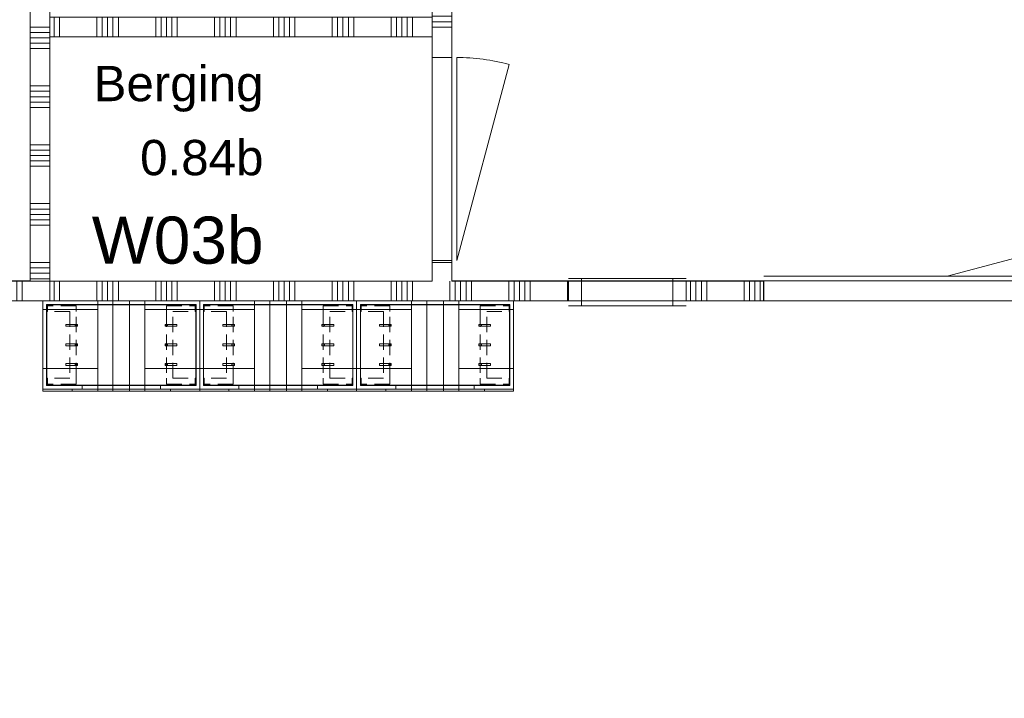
# Model space of a CAD drawing. Header units: millimetres. Extents: x -850 to 154668, y -80411 to 71019.
# Tile 159 of 236: x 32497 to 37517, y 42779 to 46237. Entities that reach past the tile are written whole.
import ezdxf
from ezdxf.enums import TextEntityAlignment as Align

# ---------------------------------------------------------------- set-up
doc = ezdxf.new("R2010")
doc.units = ezdxf.units.MM
doc.header["$MEASUREMENT"] = 0
doc.linetypes.add('B0702', pattern=[117.37, 78.119999, -39.250001])
for name, color, linetype in [('New_22 NC Binnenwanden', 7, 'Continuous'), ('New_22 NC Binnenwanden Deuren', 7, 'Continuous'), ('New_22 NC Binnenwanden Doorsnede-arcering', 7, 'Continuous'), ('New_22 NC Binnenwanden Laagscheidingslijnen', 7, 'Continuous'), ('New_22 NC Binnenwanden Ramen', 7, 'Continuous'), ('New_72 Vaste Inrichting', 7, 'Continuous'), ('New_72 Vaste Inrichting Afdek-arcering', 7, 'Continuous'), ('New_Z Ruimtefuncties', 7, 'Continuous'), ('New_Z Ruimtefuncties Zone omranding', 7, 'Continuous'), ('New_Z Ruimtefuncties Zone tekst', 7, 'Continuous')]:
    doc.layers.add(name, color=color, linetype=linetype)
doc.styles.add('GENERATED_STYLE_1', font='arial.ttf')
doc.styles.add('GENERATED_STYLE_2', font='arial.ttf')

# ---------------------------------------------------------------- blocks, each defined once
blk = doc.blocks.new('garderobehuisje 3')
at = {"layer": 'New_72 Vaste Inrichting Afdek-arcering', "linetype": 'Continuous', "lineweight": 0, "true_color": 0x99a3a6}
h = blk.add_hatch(dxfattribs=at)
h.set_pattern_fill('930_Lijnen_vert_300_0001', color=253, style=0, pattern_type=2)
h.set_pattern_definition([(2e-14, (225, 60), (0, 300), [])])
h.paths.add_polyline_path([(0, 0), (279.8, 0), (279.8, 460), (0, 460)])
h = blk.add_hatch(dxfattribs=at)
h.set_pattern_fill('930_Lijnen_vert_300_0001', color=253, style=0, pattern_type=2)
h.set_pattern_definition([(180, (225, 60), (0, 300), [])])
h.paths.add_polyline_path([(800, 460), (520.3, 460), (520.3, 0), (800, 0)])
at = {"layer": 'New_72 Vaste Inrichting', "color": 7, "linetype": 'Continuous', "lineweight": 0}
for p, q in [((800, 460), (0, 460)), ((0, 460), (0, 10)), ((0, 460), (279.8, 460)), ((0, 0), (0, 460)), ((279.8, 460), (279.8, 0)), ((357.5, 460), (279.8, 460)), ((357.5, 460), (357.5, 0)), ((520.3, 460), (442.5, 460)), ((442.5, 460), (442.5, 0)), ((520.3, 460), (800, 460)), ((520.3, 460), (520.3, 0)), ((800, 10), (800, 460)), ((800, 460), (800, 0)), ((19, 29), (19, 441)), ((19, 441), (781, 441)), ((19, 441), (19, 29)), ((781, 441), (19, 441)), ((19, 440), (781, 440)), ((20, 29), (20, 441)), ((780, 441), (780, 29)), ((781, 441), (781, 29)), ((781, 29), (781, 441)), ((0, 10), (200, 10)), ((279.8, 0), (0, 0)), ((200, 30), (19, 30)), ((200, 29), (19, 29)), ((19, 29), (200, 29)), ((200, 10), (148.8, 10)), ((148.8, 10), (148.8, 0)), ((148.8, 0), (200, 0)), ((600, 30), (200, 30)), ((200, 10), (200, 29)), ((600, 29), (200, 29)), ((200, 29), (200, 10)), ((200, 29), (600, 29)), ((200, 10), (600, 10)), ((600, 10), (200, 10)), ((200, 0), (600, 0)), ((357.5, 0), (279.8, 0)), ((520.3, 0), (442.5, 0)), ((800, 0), (520.3, 0)), ((781, 30), (600, 30)), ((781, 29), (600, 29)), ((600, 29), (600, 10)), ((600, 10), (600, 29)), ((600, 29), (781, 29)), ((600, 10), (800, 10)), ((651.3, 10), (600, 10)), ((600, 0), (651.3, 0)), ((651.3, 0), (651.3, 10))]:
    blk.add_line(p, q, dxfattribs=at)
at = {"layer": 'New_72 Vaste Inrichting', "color": 7, "linetype": 'B0702', "lineweight": 0}
for p, q in [((20, 435), (20, 405)), ((23, 435), (20, 435)), ((23, 405), (20, 405)), ((23, 405), (23, 435)), ((170, 435), (23, 435)), ((137, 405), (23, 405)), ((137, 405), (137, 65)), ((170, 405), (170, 435)), ((170, 65), (170, 405)), ((630, 435), (630, 405)), ((630, 435), (777, 435)), ((630, 405), (630, 65)), ((663.1, 65), (663.1, 405)), ((663.1, 405), (777, 405)), ((777, 435), (777, 405)), ((777, 435), (780, 435)), ((777, 405), (780, 405)), ((780, 405), (780, 435)), ((117, 340), (117, 330)), ((137, 340), (117, 340)), ((137, 330), (117, 330)), ((137, 330), (137, 340)), ((164, 340), (137, 340)), ((164, 330), (137, 330)), ((164, 330), (164, 340)), ((170.9, 340), (164, 340)), ((170.9, 330), (164, 330)), ((170.9, 330), (170.9, 340)), ((176.8, 340), (170.9, 340)), ((176.8, 330), (170.9, 330)), ((176.8, 330), (176.8, 340)), ((623.2, 340), (623.2, 330)), ((623.2, 340), (629.1, 340)), ((623.2, 330), (629.1, 330)), ((629.1, 340), (629.1, 330)), ((629.1, 340), (636, 340)), ((629.1, 330), (636, 330)), ((636, 340), (636, 330)), ((636, 340), (663.1, 340)), ((636, 330), (663.1, 330)), ((663.1, 340), (663.1, 330)), ((663.1, 340), (683, 340)), ((663.1, 330), (683, 330)), ((683, 330), (683, 340)), ((117, 240), (117, 230)), ((137, 240), (117, 240)), ((137, 230), (117, 230)), ((137, 230), (137, 240)), ((164, 240), (137, 240)), ((164, 230), (137, 230)), ((164, 230), (164, 240)), ((170.9, 240), (164, 240)), ((170.9, 230), (164, 230)), ((170.9, 230), (170.9, 240)), ((176.8, 240), (170.9, 240)), ((176.8, 230), (170.9, 230)), ((176.8, 230), (176.8, 240)), ((623.2, 240), (623.2, 230)), ((623.2, 240), (629.1, 240)), ((623.2, 230), (629.1, 230)), ((629.1, 240), (629.1, 230)), ((629.1, 240), (636, 240)), ((629.1, 230), (636, 230)), ((636, 240), (636, 230)), ((636, 240), (663.1, 240)), ((636, 230), (663.1, 230)), ((663.1, 240), (663.1, 230)), ((663.1, 240), (683, 240)), ((663.1, 230), (683, 230)), ((683, 230), (683, 240)), ((117, 140), (117, 130)), ((137, 140), (117, 140)), ((137, 130), (117, 130)), ((137, 130), (137, 140)), ((164, 140), (137, 140)), ((164, 130), (137, 130)), ((164, 130), (164, 140)), ((170.9, 140), (164, 140)), ((170.9, 130), (164, 130)), ((170.9, 130), (170.9, 140)), ((176.8, 140), (170.9, 140)), ((176.8, 130), (170.9, 130)), ((176.8, 130), (176.8, 140)), ((623.2, 140), (623.2, 130)), ((623.2, 140), (629.1, 140)), ((623.2, 130), (629.1, 130)), ((629.1, 140), (629.1, 130)), ((629.1, 140), (636, 140)), ((629.1, 130), (636, 130)), ((636, 140), (636, 130)), ((636, 140), (663.1, 140)), ((636, 130), (663.1, 130)), ((663.1, 140), (663.1, 130)), ((663.1, 140), (683, 140)), ((663.1, 130), (683, 130)), ((683, 130), (683, 140)), ((20, 65), (20, 35)), ((23, 65), (20, 65)), ((23, 35), (23, 65)), ((137, 65), (23, 65)), ((170, 35), (170, 65)), ((630, 65), (630, 35)), ((663.1, 65), (777, 65)), ((777, 65), (777, 35)), ((777, 65), (780, 65)), ((780, 35), (780, 65)), ((23, 35), (20, 35)), ((170, 35), (23, 35)), ((630, 35), (777, 35)), ((777, 35), (780, 35))]:
    blk.add_line(p, q, dxfattribs=at)
blk = doc.blocks.new('*X3063')
at = {"layer": 'New_22 NC Binnenwanden Doorsnede-arcering', "color": 254, "linetype": 'Continuous', "lineweight": 0, "true_color": 0xe9ebeb}
for p, q in [((32650.7, 46200), (32550.7, 46200)), ((32650.7, 46172.6), (32550.7, 46172.6)), ((32650.7, 46145.1), (32550.7, 46145.1)), ((32650.7, 46117.7), (32550.7, 46117.7)), ((32650.7, 46090.3), (32550.7, 46090.3)), ((32650.7, 45900), (32550.7, 45900)), ((32650.7, 45872.6), (32550.7, 45872.6)), ((32650.7, 45845.1), (32550.7, 45845.1)), ((32650.7, 45817.7), (32550.7, 45817.7)), ((32650.7, 45790.3), (32550.7, 45790.3)), ((32650.7, 45600), (32550.7, 45600)), ((32650.7, 45572.6), (32550.7, 45572.6)), ((32650.7, 45545.1), (32550.7, 45545.1)), ((32650.7, 45517.7), (32550.7, 45517.7)), ((32650.7, 45490.3), (32550.7, 45490.3)), ((32650.7, 45300), (32550.7, 45300)), ((32650.7, 45272.6), (32550.7, 45272.6)), ((32650.7, 45245.1), (32550.7, 45245.1)), ((32650.7, 45217.7), (32550.7, 45217.7)), ((32650.7, 45190.3), (32550.7, 45190.3)), ((32650.7, 45000), (32550.7, 45000)), ((32650.7, 44972.6), (32550.7, 44972.6)), ((32650.7, 44945.1), (32550.7, 44945.1)), ((32650.7, 44917.7), (32550.7, 44917.7))]:
    blk.add_line(p, q, dxfattribs=at)
blk = doc.blocks.new('Wall_646_1', base_point=(32550.7, 49400.2))
at = {"layer": 'New_22 NC Binnenwanden', "color": 8, "linetype": 'Continuous', "lineweight": 0, "true_color": 0x778488, "flags": 128}
for points in [[(32550.7, 49300.2), (32550.7, 44905)], [(32650.7, 44905), (32650.7, 49300.2)], [(32550.7, 44905), (32650.7, 44905)]]:
    blk.add_lwpolyline(points, dxfattribs=at)
at = {"layer": 'New_22 NC Binnenwanden', "color": 8, "lineweight": 0, "true_color": 0x778488}
blk.add_blockref('*X3063', (0, 0), dxfattribs=at)
blk = doc.blocks.new('*X3066')
at = {"layer": 'New_22 NC Binnenwanden Doorsnede-arcering', "color": 254, "linetype": 'Continuous', "lineweight": 0, "true_color": 0xe9ebeb}
for p, q in [((32672.6, 46150.2), (32672.6, 46250.2)), ((32700, 46150.2), (32700, 46250.2)), ((32890.3, 46150.2), (32890.3, 46250.2)), ((32917.7, 46150.2), (32917.7, 46250.2)), ((32945.1, 46150.2), (32945.1, 46250.2)), ((32972.6, 46150.2), (32972.6, 46250.2)), ((33000, 46150.2), (33000, 46250.2)), ((33190.3, 46150.2), (33190.3, 46250.2)), ((33217.7, 46150.2), (33217.7, 46250.2)), ((33245.1, 46150.2), (33245.1, 46250.2)), ((33272.6, 46150.2), (33272.6, 46250.2)), ((33300, 46150.2), (33300, 46250.2)), ((33490.3, 46150.2), (33490.3, 46250.2)), ((33517.7, 46150.2), (33517.7, 46250.2)), ((33545.1, 46150.2), (33545.1, 46250.2)), ((33572.6, 46150.2), (33572.6, 46250.2)), ((33600, 46150.2), (33600, 46250.2)), ((33790.3, 46150.2), (33790.3, 46250.2)), ((33817.7, 46150.2), (33817.7, 46250.2)), ((33845.1, 46150.2), (33845.1, 46250.2)), ((33872.6, 46150.2), (33872.6, 46250.2)), ((33900, 46150.2), (33900, 46250.2)), ((34090.3, 46150.2), (34090.3, 46250.2)), ((34117.7, 46150.2), (34117.7, 46250.2)), ((34145.1, 46150.2), (34145.1, 46250.2)), ((34172.6, 46150.2), (34172.6, 46250.2)), ((34200, 46150.2), (34200, 46250.2)), ((34390.3, 46150.2), (34390.3, 46250.2)), ((34417.7, 46150.2), (34417.7, 46250.2)), ((34445.1, 46150.2), (34445.1, 46250.2)), ((34472.6, 46150.2), (34472.6, 46250.2)), ((34500, 46150.2), (34500, 46250.2))]:
    blk.add_line(p, q, dxfattribs=at)
blk = doc.blocks.new('Wall_648_1', base_point=(32550.7, 46150.2))
at = {"layer": 'New_22 NC Binnenwanden', "color": 8, "linetype": 'Continuous', "lineweight": 0, "true_color": 0x778488, "flags": 128}
for points in [[(34600, 46250.2), (32650.7, 46250.2)], [(32650.7, 46250.2), (32650.7, 46150.2)], [(34600, 46250.2), (34600, 46150.2)], [(32650.7, 46150.2), (34600, 46150.2)]]:
    blk.add_lwpolyline(points, dxfattribs=at)
at = {"layer": 'New_22 NC Binnenwanden', "color": 8, "lineweight": 0, "true_color": 0x778488}
blk.add_blockref('*X3066', (0, 0), dxfattribs=at)
blk = doc.blocks.new('*X3068')
at = {"layer": 'New_22 NC Binnenwanden Doorsnede-arcering', "color": 254, "linetype": 'Continuous', "lineweight": 0, "true_color": 0xe9ebeb}
for p, q in [((31227.4, 44905), (31227.4, 44805)), ((31254.9, 44905), (31254.9, 44805)), ((31282.3, 44905), (31282.3, 44805))]:
    blk.add_line(p, q, dxfattribs=at)
blk = doc.blocks.new('*X3069')
at = {"layer": 'New_22 NC Binnenwanden Doorsnede-arcering', "color": 254, "linetype": 'Continuous', "lineweight": 0, "true_color": 0xe9ebeb}
for p, q in [((32400, 44905), (32400, 44805)), ((32427.4, 44905), (32427.4, 44805)), ((32454.9, 44905), (32454.9, 44805)), ((32482.3, 44905), (32482.3, 44805)), ((32509.7, 44905), (32509.7, 44805))]:
    blk.add_line(p, q, dxfattribs=at)
blk = doc.blocks.new('D1 22')
at = {"layer": 'New_22 NC Binnenwanden Deuren', "color": 1, "linetype": 'Continuous', "lineweight": 0}
for q in [(-481.8, 267.6), (-517, 0)]:
    blk.add_line((517, 0), q, dxfattribs=at)
at = {"layer": 'New_22 NC Binnenwanden Deuren', "color": 7, "linetype": 'Continuous', "lineweight": 0}
for p, q in [((-517, -25), (-517, -125)), ((-517, -25), (-517, -125)), ((517, -25), (517, -125)), ((517, -25), (517, -125))]:
    blk.add_line(p, q, dxfattribs=at)
at = {"layer": 'New_22 NC Binnenwanden Deuren', "color": 1, "linetype": 'Continuous', "lineweight": 0}
blk.add_arc((517, 0), 1034, 165, 180, dxfattribs=at)
blk = doc.blocks.new('Wall_649_1', base_point=(31100.4, 44805))
at = {"layer": 'New_22 NC Binnenwanden', "color": 8, "linetype": 'Continuous', "lineweight": 0, "true_color": 0x778488}
for p, q in [((31300.7, 44905), (31300.7, 44805)), ((32334.7, 44905), (32334.7, 44805))]:
    blk.add_line(p, q, dxfattribs=at)
at = {"layer": 'New_22 NC Binnenwanden', "color": 8, "linetype": 'Continuous', "lineweight": 0, "true_color": 0x778488, "flags": 128}
for points in [[(31300.7, 44905), (31200.4, 44905)], [(32650.7, 44905), (32334.7, 44905)], [(32650.7, 44805), (32650.7, 44905)], [(31100.4, 44805), (31100.7, 44805)], [(31200.7, 44805), (31300.7, 44805)], [(32334.7, 44805), (32650.7, 44805)]]:
    blk.add_lwpolyline(points, dxfattribs=at)
at = {"layer": 'New_22 NC Binnenwanden Laagscheidingslijnen', "color": 8, "linetype": 'Continuous', "lineweight": 0, "true_color": 0x778488}
blk.add_line((31200.4, 44905), (31200.4, 44805), dxfattribs=at)
at = {"layer": 'New_22 NC Binnenwanden', "color": 8, "lineweight": 0, "true_color": 0x778488}
for name in ['*X3068', '*X3069']:
    blk.add_blockref(name, (0, 0), dxfattribs=at)
at = {"layer": 'New_22 NC Binnenwanden Deuren', "color": 1, "linetype": 'Continuous', "lineweight": 0, "xscale": -1, "zscale": 1000}
blk.add_blockref('D1 22', (31817.7, 44930), dxfattribs=at)
blk = doc.blocks.new('*X3113')
at = {"layer": 'New_22 NC Binnenwanden Doorsnede-arcering', "color": 254, "linetype": 'Continuous', "lineweight": 0, "true_color": 0xe9ebeb}
blk.add_line((34600, 45000), (34700, 45000), dxfattribs=at)
blk = doc.blocks.new('*X3114')
at = {"layer": 'New_22 NC Binnenwanden Doorsnede-arcering', "color": 254, "linetype": 'Continuous', "lineweight": 0, "true_color": 0xe9ebeb}
for p, q in [((34600, 46909.7), (34700, 46909.7)), ((34600, 46882.3), (34700, 46882.3)), ((34600, 46854.9), (34700, 46854.9)), ((34600, 46827.4), (34700, 46827.4)), ((34600, 46800), (34700, 46800)), ((34600, 46609.7), (34700, 46609.7)), ((34600, 46582.3), (34700, 46582.3)), ((34600, 46554.9), (34700, 46554.9)), ((34600, 46527.4), (34700, 46527.4)), ((34600, 46500), (34700, 46500)), ((34600, 46309.7), (34700, 46309.7)), ((34600, 46282.3), (34700, 46282.3)), ((34600, 46254.9), (34700, 46254.9)), ((34600, 46227.4), (34700, 46227.4)), ((34600, 46200), (34700, 46200))]:
    blk.add_line(p, q, dxfattribs=at)
blk = doc.blocks.new('Wall_661_1', base_point=(34700, 49300.2))
at = {"layer": 'New_22 NC Binnenwanden', "color": 8, "linetype": 'Continuous', "lineweight": 0, "true_color": 0x778488}
for p, q in [((34700, 46044.6), (34600, 46044.6)), ((34700, 45010.6), (34600, 45010.6))]:
    blk.add_line(p, q, dxfattribs=at)
at = {"layer": 'New_22 NC Binnenwanden', "color": 8, "linetype": 'Continuous', "lineweight": 0, "true_color": 0x778488, "flags": 128}
for points in [[(34600, 47010.2), (34600, 46044.6)], [(34700, 46044.6), (34700, 47010.2)], [(34600, 45010.6), (34600, 44905)], [(34700, 44905), (34700, 45010.6)]]:
    blk.add_lwpolyline(points, dxfattribs=at)
at = {"layer": 'New_22 NC Binnenwanden', "color": 8, "lineweight": 0, "true_color": 0x778488}
for name in ['*X3114', '*X3113']:
    blk.add_blockref(name, (0, 0), dxfattribs=at)
at = {"layer": 'New_22 NC Binnenwanden Deuren', "color": 1, "linetype": 'Continuous', "lineweight": 0, "zscale": 1000, "rotation": 269.9999998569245}
blk.add_blockref('D1 22', (34725, 45527.6), dxfattribs=at)
blk = doc.blocks.new('*X3124')
at = {"layer": 'New_22 NC Binnenwanden Doorsnede-arcering', "color": 254, "linetype": 'Continuous', "lineweight": 0, "true_color": 0xe9ebeb}
for p, q in [((32672.6, 44805), (32672.6, 44905)), ((32700, 44805), (32700, 44905)), ((32890.3, 44805), (32890.3, 44905)), ((32917.7, 44805), (32917.7, 44905)), ((32945.1, 44805), (32945.1, 44905)), ((32972.6, 44805), (32972.6, 44905)), ((33000, 44805), (33000, 44905)), ((33190.3, 44805), (33190.3, 44905)), ((33217.7, 44805), (33217.7, 44905)), ((33245.1, 44805), (33245.1, 44905)), ((33272.6, 44805), (33272.6, 44905)), ((33300, 44805), (33300, 44905)), ((33490.3, 44805), (33490.3, 44905)), ((33517.7, 44805), (33517.7, 44905)), ((33545.1, 44805), (33545.1, 44905)), ((33572.6, 44805), (33572.6, 44905)), ((33600, 44805), (33600, 44905)), ((33790.3, 44805), (33790.3, 44905)), ((33817.7, 44805), (33817.7, 44905)), ((33845.1, 44805), (33845.1, 44905)), ((33872.6, 44805), (33872.6, 44905)), ((33900, 44805), (33900, 44905)), ((34090.3, 44805), (34090.3, 44905)), ((34117.7, 44805), (34117.7, 44905)), ((34145.1, 44805), (34145.1, 44905)), ((34172.6, 44805), (34172.6, 44905)), ((34200, 44805), (34200, 44905)), ((34390.3, 44805), (34390.3, 44905)), ((34417.7, 44805), (34417.7, 44905)), ((34445.1, 44805), (34445.1, 44905)), ((34472.6, 44805), (34472.6, 44905)), ((34500, 44805), (34500, 44905)), ((34690.3, 44805), (34690.3, 44905)), ((34717.7, 44805), (34717.7, 44905)), ((34745.1, 44805), (34745.1, 44905)), ((34772.6, 44805), (34772.6, 44905)), ((34800, 44805), (34800, 44905)), ((34990.3, 44805), (34990.3, 44905)), ((35017.7, 44805), (35017.7, 44905)), ((35045.1, 44805), (35045.1, 44905)), ((35072.6, 44805), (35072.6, 44905)), ((35100, 44805), (35100, 44905)), ((35290.3, 44805), (35290.3, 44905))]:
    blk.add_line(p, q, dxfattribs=at)
blk = doc.blocks.new('*X3125')
at = {"layer": 'New_22 NC Binnenwanden Doorsnede-arcering', "color": 254, "linetype": 'Continuous', "lineweight": 0, "true_color": 0xe9ebeb}
for p, q in [((35917.7, 44805), (35917.7, 44905)), ((35945.1, 44805), (35945.1, 44905)), ((35972.6, 44805), (35972.6, 44905)), ((36000, 44805), (36000, 44905)), ((36190.3, 44805), (36190.3, 44905)), ((36217.7, 44805), (36217.7, 44905)), ((36245.1, 44805), (36245.1, 44905)), ((36272.6, 44805), (36272.6, 44905))]:
    blk.add_line(p, q, dxfattribs=at)
blk = doc.blocks.new('R rond 22_3')
at = {"layer": 'New_22 NC Binnenwanden Ramen', "color": 1, "linetype": 'Continuous', "lineweight": 0}
for p, q in [((-300, 0), (-233, 0)), ((-233, 0), (-233, -139)), ((-233, 0), (233, 0)), ((233, -139), (233, 0)), ((233, 0), (300, 0)), ((-233, -139), (-300, -139)), ((233, -139), (-233, -139)), ((300, -139), (233, -139))]:
    blk.add_line(p, q, dxfattribs=at)
at = {"layer": 'New_22 NC Binnenwanden Ramen', "color": 9, "linetype": 'Continuous', "lineweight": 0}
for p, q in [((-300, -14), (300, -14)), ((-300, -114), (300, -114))]:
    blk.add_line(p, q, dxfattribs=at)
at = {"layer": 'New_22 NC Binnenwanden Ramen', "color": 7, "linetype": 'Continuous', "lineweight": 0}
for p, q in [((-300, -14), (-300, -114)), ((-300, -14), (-300, -114)), ((300, -14), (300, -114)), ((300, -14), (300, -114))]:
    blk.add_line(p, q, dxfattribs=at)
blk = doc.blocks.new('D1 zl2 22')
at = {"layer": 'New_22 NC Binnenwanden Deuren', "color": 1, "linetype": 'Continuous', "lineweight": 0}
for p, q in [((540.1, 0), (-503.1, 279.5)), ((-1474.9, 0), (-539.9, 0)), ((540.1, 0), (-539.9, 0)), ((1474.9, 0), (540.1, 0))]:
    blk.add_line(p, q, dxfattribs=at)
at = {"layer": 'New_22 NC Binnenwanden Deuren', "color": 7, "linetype": 'Continuous', "lineweight": 0}
for p, q in [((-1474.9, -25), (-1474.9, -125)), ((-1474.9, -25), (-1474.9, -125)), ((1474.9, -25), (1474.9, -125)), ((1474.9, -25), (1474.9, -125))]:
    blk.add_line(p, q, dxfattribs=at)
at = {"layer": 'New_22 NC Binnenwanden Deuren', "color": 1, "linetype": 'Continuous', "lineweight": 0}
blk.add_arc((540.1, 0), 1080, 165, 180, dxfattribs=at)
blk = doc.blocks.new('Wall_662_1', base_point=(32650.7, 44905))
at = {"layer": 'New_22 NC Binnenwanden', "color": 8, "linetype": 'Continuous', "lineweight": 0, "true_color": 0x778488}
for p, q in [((35294.9, 44905), (35294.9, 44805)), ((35894.9, 44905), (35894.9, 44805)), ((36290.3, 44905), (36290.3, 44805))]:
    blk.add_line(p, q, dxfattribs=at)
at = {"layer": 'New_22 NC Binnenwanden', "color": 8, "linetype": 'Continuous', "lineweight": 0, "true_color": 0x778488, "flags": 128}
for points in [[(34600, 44905), (32650.7, 44905)], [(32650.7, 44905), (32650.7, 44805)], [(35294.9, 44905), (34700, 44905)], [(36290.3, 44905), (35894.9, 44905)], [(32650.7, 44805), (35294.9, 44805)], [(35894.9, 44805), (36290.3, 44805)]]:
    blk.add_lwpolyline(points, dxfattribs=at)
at = {"layer": 'New_22 NC Binnenwanden', "color": 8, "lineweight": 0, "true_color": 0x778488}
for name in ['*X3124', '*X3125']:
    blk.add_blockref(name, (0, 0), dxfattribs=at)
at = {"layer": 'New_22 NC Binnenwanden Deuren', "color": 1, "linetype": 'Continuous', "lineweight": 0, "xscale": -1, "zscale": 1000}
blk.add_blockref('D1 zl2 22', (37765.3, 44930), dxfattribs=at)
at = {"layer": 'New_22 NC Binnenwanden Ramen', "color": 1, "linetype": 'Continuous', "lineweight": 0, "xscale": -1, "zscale": 1000}
blk.add_blockref('R rond 22_3', (35594.9, 44919), dxfattribs=at)
blk = doc.blocks.new('Berging_0.84b_79_1', base_point=(33301.1, 45477.5))
at = {"layer": 'New_Z Ruimtefuncties Zone tekst', "color": 2, "lineweight": 0}
for tag, height, style, p in [('DUMMY_938', 180, 'GENERATED_STYLE_1', (33740, 46043.2)), ('ROOM_NAME', 180, 'GENERATED_STYLE_1', (33740, 46002.1)), ('DUMMY_939', 180, 'GENERATED_STYLE_1', (33740, 45666.1)), ('ROOM_NUMBER', 180, 'GENERATED_STYLE_1', (33740, 45624.9)), ('stWallCovering', 240, 'GENERATED_STYLE_2', (33740, 45234.1))]:
    blk.add_attdef(tag, text='', height=height, dxfattribs=dict(at, style=style)).set_placement(p, align=Align.TOP_RIGHT)
at = {"layer": 'New_Z Ruimtefuncties Zone tekst', "color": 2, "lineweight": 0, "style": 'GENERATED_STYLE_2'}
blk.add_attdef('DUMMY_940', text='', height=240, dxfattribs=at).set_placement((32862.3, 45288.9), align=Align.TOP_LEFT)

msp = doc.modelspace()

# ---------------------------------------------------------------- linework, layer by layer
at = {"layer": 'New_Z Ruimtefuncties Zone omranding', "color": 93, "linetype": 'Continuous', "lineweight": 0, "true_color": 0x55d03c, "flags": 128}
for points in [[(31675.3, 53630), (31400.4, 53630), (31400.4, 49880), (31200.8, 49880), (31200.8, 44905.9), (32550.7, 44905.9), (32550.7, 49400.2), (34600, 49400.2), (34600, 53905), (31675.3, 53905)], [(32650.7, 46150.2), (32650.7, 44905), (34600.7, 44905), (34600.7, 46150.2)]]:
    msp.add_lwpolyline(points, close=True, dxfattribs=at)
at = {"layer": 'New_Z Ruimtefuncties Zone omranding', "color": 203, "linetype": 'Continuous', "lineweight": 0, "true_color": 0xb07cd8, "flags": 128}
msp.add_lwpolyline([(34700.7, 44905.9), (41040.2, 44905.9), (41040.2, 49955), (41040.2, 50205), (41040.2, 53640), (41040.2, 53905), (34925, 53905), (34700.7, 53905), (34700.7, 50205), (34700.7, 45005)], close=True, dxfattribs=at)
at = {"layer": 'New_Z Ruimtefuncties Zone omranding', "color": 41, "linetype": 'Continuous', "lineweight": 0, "true_color": 0xffeeaa, "flags": 128}
msp.add_lwpolyline([(31200.8, 44805), (31200.8, 42195), (43075.3, 42195, -0.414206), (43975.3, 41295), (43975.3, 36554.9), (49970.5, 36554.9), (49970.5, 37155.1), (53550.4, 37155.1), (53550.4, 41294.6, -0.414214), (54450.4, 42194.6), (55536.6, 42194.6), (55536.6, 44805)], format="xyb", close=True, dxfattribs=at)

# ---------------------------------------------------------------- block references
at = {"layer": 'New_22 NC Binnenwanden', "color": 8, "lineweight": 0, "true_color": 0x778488}
for name, p in [('Wall_646_1', (32550.7, 49400.2)), ('Wall_661_1', (34700, 49300.2)), ('Wall_648_1', (32550.7, 46150.2)), ('Wall_649_1', (31100.4, 44805)), ('Wall_662_1', (32650.7, 44905))]:
    msp.add_blockref(name, p, dxfattribs=at)
at = {"layer": 'New_72 Vaste Inrichting', "color": 7, "linetype": 'Continuous', "lineweight": 0, "zscale": 1000}
for p in [(32614.9, 44345), (33414.9, 44345), (34214.9, 44345)]:
    msp.add_blockref('garderobehuisje 3', p, dxfattribs=at)
at = {"layer": 'New_Z Ruimtefuncties', "color": 2, "linetype": 'Continuous', "lineweight": 0}
msp.add_blockref('Berging_0.84b_79_1', (33301.1, 45477.5), dxfattribs=at).add_auto_attribs({'ROOM_NAME': 'Berging', 'ROOM_NUMBER': '0.84b', 'stWallCovering': 'W03b'})

doc.saveas('drawing.dxf')
